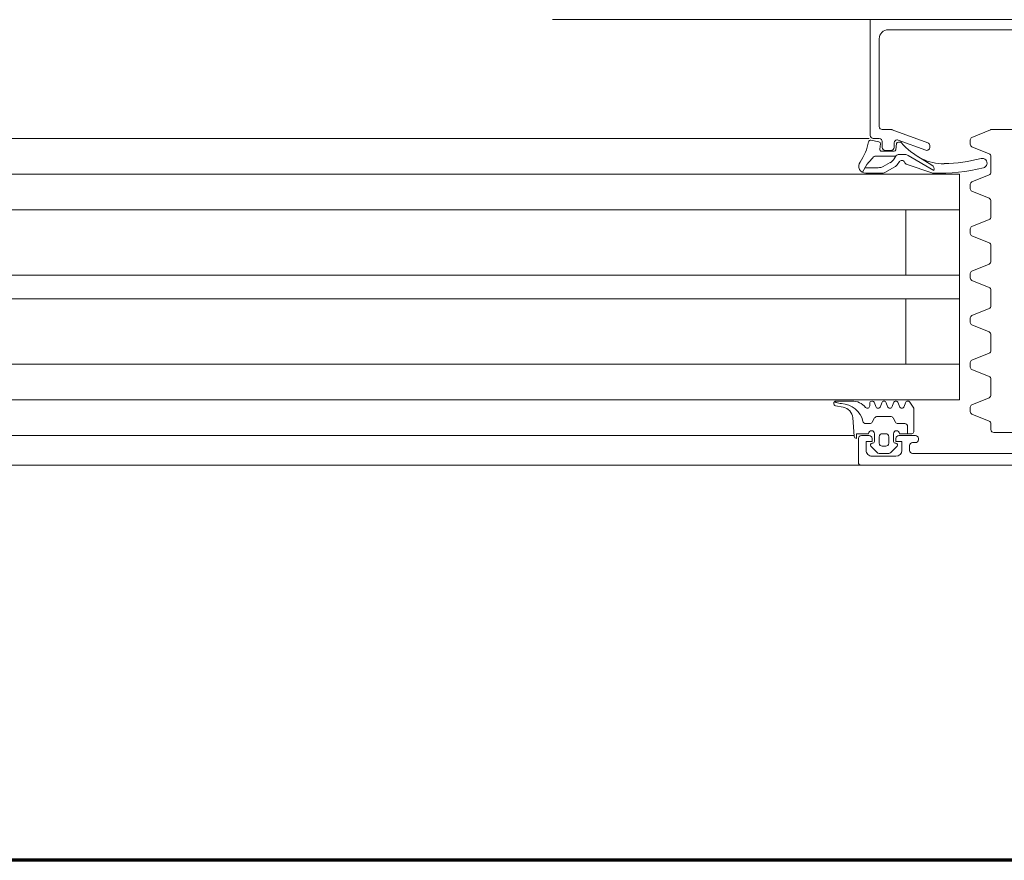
# Model space of a CAD drawing. Header units: centimetres. Extents: x -1316 to 21770, y -8842 to 3590.
# Tile 31 of 125: x 459 to 475, y 1006 to 1020. Entities that reach past the tile are written whole.
import ezdxf

# ---------------------------------------------------------------- set-up
doc = ezdxf.new("R2010")
doc.units = ezdxf.units.CM
doc.linetypes.add('Długa kreska', pattern=[142.875, 95.25, -47.625])
for name, color, linetype, lineweight in [('A-DETL', 90, 'Continuous', 9), ('A-DETL-GENF', 92, 'Continuous', 9), ('A-DOOR', 31, 'Continuous', 13)]:
    doc.layers.add(name, color=color, linetype=linetype, lineweight=lineweight)

# ---------------------------------------------------------------- blocks, each defined once
blk = doc.blocks.new('Schueco_FWS_ADS-75-SimplySmart_inw_Family-02 - FWS SI insert unit 90-2368450-5_piętro III __10_50 m_ - stan projektowany')
at = {"layer": 'A-DETL-GENF'}
for p, q in [((74.6, 0.9), (-74.6, 0.9)), ((-54.5, 0.4), (7.65, 0.4)), ((-54.5, -0.2), (7.65, -0.2)), ((-54.5, -0.8), (7.65, -0.8)), ((-54.5, -1.9), (7.65, -1.9)), ((-54.5, -2.3), (7.65, -2.3)), ((-54.5, -3.4), (7.65, -3.4)), ((-54.5, -4), (7.65, -4)), ((7.65, -4.6), (-59.08, -4.6))]:
    blk.add_line(p, q, dxfattribs=at)
at = {"layer": 'A-DOOR'}
for p, q in [((-58.95, 0.9), (-67.55, 0.9)), ((-58.95, 0.9), (-53.75, 0.9)), ((-58.9, 0.45), (-58.9, 0.85)), ((-61.81, 0.7), (-59.81, 0.7)), ((-59.447, 0.685), (-59.551, 0.581)), ((-59.53, 0.75), (-59.13, 0.75)), ((-59.248, 0.7), (-59.412, 0.7)), ((-59.109, 0.581), (-59.213, 0.685)), ((-59.81, 0.52), (-59.86, 0.52)), ((-59.76, 0.65), (-59.76, 0.57)), ((-59.53, 0.53), (-59.52, 0.53)), ((-59.49, 0.5), (-59.49, 0.37)), ((-59.41, 0.42), (-59.41, 0.53)), ((-59.36, 0.58), (-59.3, 0.58)), ((-59.25, 0.53), (-59.25, 0.42)), ((-59.17, 0.37), (-59.17, 0.5)), ((-59.14, 0.53), (-59.13, 0.53)), ((-61.18, 0.35), (-61.58, 0.35)), ((-59.91, 0.47), (-59.91, 0.45)), ((-59.86, 0.4), (-59.58, 0.4)), ((-59.59, 0.37), (-59.8, 0.37)), ((-59.728, 0.37), (-59.728, 0.25)), ((-59.3, 0.37), (-59.36, 0.37)), ((-59.08, 0.4), (-58.95, 0.4)), ((-58.803, 0.103), (-58.83, 0.41)), ((-58.828, 0.4), (-53.75, 0.4)), ((-61.13, 0.203), (-61.13, 0.3)), ((-59.678, 0.2), (-59.567, 0.2)), ((-59.523, 0.175), (-59.483, 0.105)), ((-59.173, 0.105), (-59.132, 0.175)), ((-59.089, 0.2), (-59.024, 0.2)), ((-60.811, 0.038), (-61.099, 0.157)), ((-59.44, 0.08), (-59.216, 0.08)), ((-61.099, -0.237), (-60.811, -0.118)), ((-60.78, -0.002), (-60.78, -0.078)), ((-59.691, -0.15), (-59.669, -0.09)), ((-59.591, -0.09), (-59.569, -0.15)), ((-59.491, -0.15), (-59.469, -0.09)), ((-59.391, -0.09), (-59.369, -0.15)), ((-59.291, -0.15), (-59.269, -0.09)), ((-59.191, -0.09), (-59.169, -0.15)), ((-59.09, -0.14), (-59.09, -0.1)), ((-58.516, -0.101), (-58.642, -0.076)), ((-58.526, -0.158), (-58.499, -0.172)), ((-61.13, -0.547), (-61.13, -0.283)), ((-58.791, -0.18), (-58.524, -0.18)), ((-60.811, -0.712), (-61.099, -0.593)), ((-60.78, -0.752), (-60.78, -0.828)), ((-53.75, -0.8), (-60.6, -0.8)), ((-61.099, -0.987), (-60.811, -0.868)), ((-61.13, -1.297), (-61.13, -1.033)), ((-60.811, -1.462), (-61.099, -1.343)), ((-61.099, -1.737), (-60.811, -1.618)), ((-60.78, -1.502), (-60.78, -1.578)), ((-61.13, -2.047), (-61.13, -1.783)), ((-60.811, -2.212), (-61.099, -2.093)), ((-60.78, -2.252), (-60.78, -2.328)), ((-61.099, -2.487), (-60.811, -2.368)), ((-61.13, -2.797), (-61.13, -2.533)), ((-60.811, -2.962), (-61.099, -2.843)), ((-61.099, -3.237), (-60.811, -3.118)), ((-60.78, -3.002), (-60.78, -3.078)), ((-61.13, -3.547), (-61.13, -3.283)), ((-53.75, -3.4), (-60.6, -3.4)), ((-59.146, -3.4), (-53.75, -3.4)), ((-60.811, -3.712), (-61.099, -3.593)), ((-60.78, -3.752), (-60.78, -3.828)), ((-61.099, -3.987), (-60.811, -3.868)), ((-61.13, -4.297), (-61.13, -4.033)), ((-59.738, -4.315), (-60.167, -4.063)), ((-59.72, -4.163), (-60.134, -4.021)), ((-59.344, -4.03), (-59.511, -4.121)), ((-59.316, -4.129), (-59.434, -4.193)), ((-59.022, -4.015), (-59.287, -4.015)), ((-59.01, -4.108), (-59.234, -4.108)), ((-59.04, -4.161), (-58.966, -4.031)), ((-60.136, -4.153), (-59.897, -4.297)), ((-59.55, -4.155), (-59.59, -4.21)), ((-60.811, -4.462), (-61.099, -4.343)), ((-60.1, -4.45), (-60.1, -4.482)), ((-59.567, -4.573), (-60.033, -4.403)), ((-59.59, -4.329), (-59.687, -4.329)), ((-59.542, -4.514), (-59.529, -4.411)), ((-59.5, -4.45), (-59.5, -4.526)), ((-59.499, -4.385), (-59.289, -4.385)), ((-59.35, -4.4), (-59.45, -4.4)), ((-59.3, -4.55), (-59.3, -4.45)), ((-59.259, -4.419), (-59.27, -4.509)), ((-61.121, -4.746), (-60.811, -4.618)), ((-60.78, -4.502), (-60.78, -4.578)), ((-60.067, -4.529), (-59.468, -4.747)), ((-59.599, -4.54), (-59.572, -4.54)), ((-59.15, -4.6), (-59.25, -4.6)), ((-59.246, -4.542), (-59.107, -4.569)), ((-62.02, -4.75), (-61.14, -4.75)), ((-59.451, -4.75), (-59.3, -4.75)), ((-59.25, -4.8), (-59.25, -6.28)), ((-59.4, -6.43), (-61.71, -6.43)), ((-59.25, -6.6), (-53.75, -6.6))]:
    blk.add_line(p, q, dxfattribs=at)
at = {"layer": 'A-DOOR', "flags": 128}
for points in [[(-59.53, 0.45), (-59.53, 0.5), (-59.63, 0.5), (-59.63, 0.65)], [(-59.03, 0.65), (-59.03, 0.5), (-59.13, 0.5), (-59.13, 0.45)], [(-59.83, 0.34), (-59.83, -0.06), (-59.765, -0.16)], [(-58.87, 0.45), (-58.87, 0.37), (-59.07, 0.37)], [(-53.75, -4), (-60.6, -4), (-60.6, -0.2), (-53.75, -0.2)], [(-59.7, -0.8), (-59.7, -1.9), (-60.6, -1.9), (-53.75, -1.9)], [(-59.7, -3.4), (-59.7, -2.3), (-60.6, -2.3), (-53.75, -2.3)], [(-59.489, -4.241), (-59.527, -4.303), (-59.191, -4.303)], [(-61.95, -6.48), (-62.05, -6.48), (-62.05, -6.6), (-59.1, -6.6), (-59.1, -4.65)]]:
    blk.add_lwpolyline(points, dxfattribs=at)
at = {"layer": 'A-DOOR'}
for centre, radius, start, end in [((-58.95, 0.85), 0.05, 360, 90), ((-59.81, 0.65), 0.05, 360, 90), ((-59.53, 0.65), 0.1, 90, 180), ((-59.412, 0.65), 0.05, 90, 135.0277), ((-59.248, 0.65), 0.05, 44.9798, 90), ((-59.13, 0.65), 0.1, 360, 90), ((-59.86, 0.47), 0.05, 90, 180), ((-59.81, 0.57), 0.05, 270, 0), ((-59.53, 0.56), 0.03, 134.9981, 270.0001), ((-59.52, 0.5), 0.03, 0, 90), ((-59.36, 0.53), 0.05, 89.9979, 180.0021), ((-59.3, 0.53), 0.05, 359.9979, 90.0021), ((-59.14, 0.5), 0.03, 90, 180), ((-59.13, 0.56), 0.03, 270.0055, 44.9966), ((-61.18, 0.3), 0.05, 0, 90), ((-59.86, 0.45), 0.05, 180, 270), ((-59.8, 0.34), 0.03, 90, 180), ((-59.54, 0.37), 0.05, 180.0006, 0.0006), ((-59.58, 0.45), 0.05, 270, 360), ((-59.36, 0.42), 0.05, 179.9989, 270.0011), ((-59.3, 0.42), 0.05, 269.9989, 0.0011), ((-59.12, 0.37), 0.05, 180, 360), ((-59.08, 0.45), 0.05, 180, 270), ((-58.95, 0.45), 0.05, 270, 360), ((-58.87, 0.41), 0.04, 0.0006, 89.9999), ((-61.08, 0.203), 0.05, 180, 247.5), ((-59.678, 0.25), 0.05, 180, 270), ((-59.567, 0.15), 0.05, 30, 90), ((-59.089, 0.15), 0.05, 90, 150), ((-59.024, 0.15), 0.05, 12.1266, 90), ((-60.83, -0.008), 0.05, 7.1452, 67.5), ((-59.44, 0.13), 0.05, 210, 270), ((-59.216, 0.13), 0.05, 270, 330), ((-58.603, 0.244), 0.381, 192.6599, 268.1005), ((-58.604, 0.12), 0.2, 185.0082, 258.9975), ((-60.83, -0.072), 0.05, 292.5, 352.8548), ((-59.73, -0.14), 0.04, 209.9997, 345.0005), ((-59.63, -0.1), 0.04, 15.0002, 164.9998), ((-59.53, -0.14), 0.04, 194.9996, 345.0004), ((-59.43, -0.1), 0.04, 15.0002, 164.9998), ((-59.33, -0.14), 0.04, 194.9996, 345.0004), ((-59.23, -0.1), 0.04, 15.0002, 164.9998), ((-59.13, -0.14), 0.04, 194.9997, 0.0002), ((-59.05, -0.1), 0.04, 40.3208, 180), ((-58.791, 0.12), 0.3, 220.3198, 270.0013), ((-58.649, -0.478), 0.343, 68.9463, 84.3989), ((-58.524, -0.14), 0.04, 269.9191, 78.9894), ((-61.08, -0.283), 0.05, 112.5, 180), ((-61.08, -0.547), 0.05, 180, 247.5), ((-60.83, -0.758), 0.05, 7.1452, 67.5), ((-60.83, -0.822), 0.05, 292.5, 352.8548), ((-61.08, -1.033), 0.05, 112.5, 180), ((-61.08, -1.297), 0.05, 180, 247.5), ((-60.83, -1.508), 0.05, 7.1452, 67.5), ((-60.83, -1.572), 0.05, 292.5, 352.8548), ((-61.08, -1.783), 0.05, 112.5, 180), ((-61.08, -2.047), 0.05, 180, 247.5), ((-60.83, -2.258), 0.05, 7.1452, 67.5), ((-60.83, -2.322), 0.05, 292.5, 352.8548), ((-61.08, -2.533), 0.05, 112.5, 180), ((-61.08, -2.797), 0.05, 180, 247.5), ((-60.83, -3.008), 0.05, 7.1452, 67.5), ((-60.83, -3.072), 0.05, 292.5, 352.8548), ((-61.08, -3.283), 0.05, 112.5, 180), ((-61.08, -3.547), 0.05, 180, 247.5), ((-60.83, -3.758), 0.05, 7.1452, 67.5), ((-60.83, -3.822), 0.05, 292.5, 352.8548), ((-61.08, -4.033), 0.05, 112.5, 180), ((-60.985, -4.184), 0.08, 103.4704, 285.301), ((-60.267, -7.009), 2.994, 87.8817, 104.2277), ((-60.097, -4.089), 0.075, 159.9851, 238.8937), ((-60.16, -4.097), 0.08, 70.9899, 87.8894), ((-59.453, -4.226), 0.12, 118.6334, 143.6334), ((-59.287, -4.135), 0.12, 89.9961, 118.6334), ((-59.234, -4.278), 0.17, 89.9272, 118.5366), ((-59.026, -4.135), 0.12, 325.949, 88.0077), ((-61.08, -4.297), 0.05, 180, 247.5), ((-60.268, -7.009), 2.834, 91.5223, 104.2144), ((-60.322, -4.975), 0.8, 63.6139, 91.5286), ((-60.491, -5.282), 1.15, 40.8482, 62.8303), ((-59.746, -4.239), 0.08, 26.9556, 70.9899), ((-59.63, -4.18), 0.05, 206.9556, 323.6334), ((-59.584, -4.253), 0.0764, 265.7355, 330.0671), ((-59.353, -4.342), 0.17, 118.5366, 143.5366), ((-59.191, -4.243), 0.06, 270, 326.6979), ((-57.763, -5.398), 1.777, 136.2734, 140.8645), ((-58.14, -4.734), 0.95, 145.949, 168.5732), ((-59.075, -4.141), 0.04, 314.9639, 330.3746), ((-60.83, -4.508), 0.05, 7.1452, 67.5), ((-60.05, -4.45), 0.05, 70, 180), ((-59.687, -4.229), 0.1, 239.6164, 270), ((-59.499, -4.415), 0.03, 90, 172.9436), ((-59.45, -4.45), 0.05, 90, 180), ((-59.35, -4.45), 0.05, 0, 90), ((-59.289, -4.415), 0.03, 352.7923, 90), ((-60.83, -4.572), 0.05, 292.5, 352.8548), ((-60.05, -4.482), 0.05, 180, 250), ((-59.599, -4.51), 0.03, 220.8482, 270), ((-59.572, -4.51), 0.03, 270, 352.9436), ((-59.55, -4.526), 0.05, 250, 0), ((-59.25, -4.55), 0.05, 180, 270), ((-59.24, -4.513), 0.03, 171.882, 259.0059), ((-59.15, -4.65), 0.05, 0, 90), ((-59.1, -4.54), 0.03, 257.6435, 348.5732), ((-61.14, -4.7), 0.05, 270, 292.5), ((-59.451, -4.7), 0.05, 250, 270), ((-59.3, -4.8), 0.05, 0, 90), ((-59.4, -6.28), 0.15, 270, 360)]:
    blk.add_arc(centre, radius, start, end, dxfattribs=at)

msp = doc.modelspace()

# ---------------------------------------------------------------- linework, layer by layer
at = {"layer": 'A-DETL', "linetype": 'Długa kreska', "lineweight": 70}
msp.add_line((1235.377, 1005.826), (294.377, 1005.826), dxfattribs=at)

# ---------------------------------------------------------------- block references
at = {"layer": 'A-DOOR', "rotation": 180}
msp.add_blockref('Schueco_FWS_ADS-75-SimplySmart_inw_Family-02 - FWS SI insert unit 90-2368450-5_piętro III __10_50 m_ - stan projektowany', (413.877, 1013.376), dxfattribs=at)

doc.saveas('drawing.dxf')
